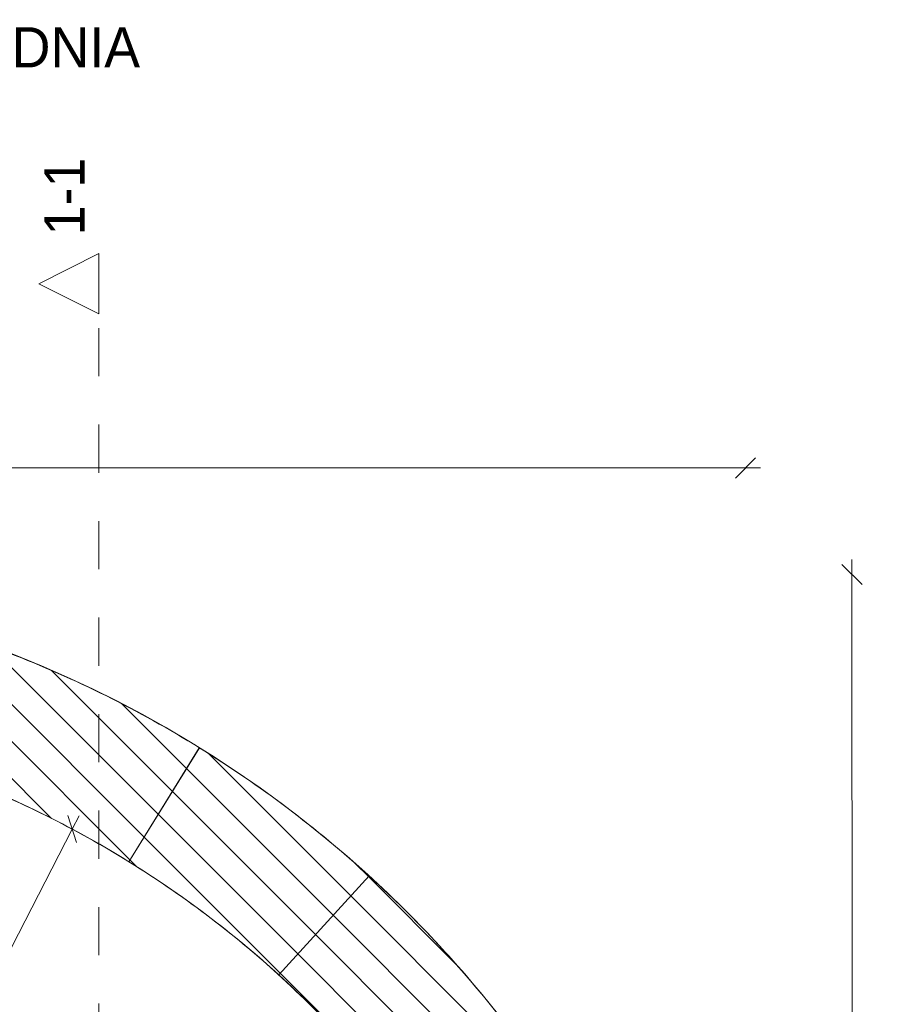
# Model space of a CAD drawing. Header units: millimetres. Extents: x 66905 to 78760, y -2855 to 13188.
# Tile 11 of 11: x 74483 to 77761, y 9505 to 13178. Entities that reach past the tile are written whole.
import ezdxf

# ---------------------------------------------------------------- set-up
doc = ezdxf.new("R2010")
doc.units = ezdxf.units.MM
doc.header["$MEASUREMENT"] = 0
doc.linetypes.add('Przerywana', pattern=[360, 180, -180])
doc.linetypes.add('Wipeout_Contour', pattern=[1000, 0, -1000])
for name, color, linetype, lineweight in [('0_Nr_pióra__1', 7, 'Continuous', 13), ('inw_schody zewnętrzne_Nr_pióra__1', 7, 'Continuous', 13), ('inw_wymiarowanie_Nr_pióra__1', 7, 'Continuous', 13), ('inw_ściany zewnętrzne_Nr_pióra__87', 7, 'Continuous', 13)]:
    doc.layers.add(name, color=color, linetype=linetype, lineweight=lineweight)
for name, color, linetype, lineweight, true_color in [('0_Nr_pióra__61', 7, 'Continuous', 13, 0x6a6a6a), ('inw_przekrój _Nr_pióra__101', 7, 'Continuous', 5, 0xb2b2b2), ('inw_przekrój _Nr_pióra__61', 7, 'Continuous', 13, 0x6a6a6a)]:
    doc.layers.add(name, color=color, linetype=linetype, lineweight=lineweight, true_color=true_color)
for name, color, linetype in [('inw_przekrój', 7, 'Continuous'), ('inw_schody zewnętrzne', 7, 'Continuous'), ('inw_wymiarowanie', 7, 'Continuous'), ('inw_ściany zewnętrzne', 7, 'Continuous')]:
    doc.layers.add(name, color=color, linetype=linetype)
doc.styles.add('STYL_AUTOMATYCZNY_1', font='txt')
doc.dimstyles.new('STYL_AUTOMATYCZNY__1', dxfattribs={"dimtxt": 112.5, "dimasz": 71.25, "dimexe": 0.18, "dimexo": 0.0625, "dimgap": 0.09, "dimtad": 1, "dimdec": 0, "dimlfac": 0.1, "dimzin": 0, "dimdsep": 46, "dimtxsty": 'STYL_AUTOMATYCZNY_1', "dimblk": 'ARROWHEAD_6', "dimblk1": 'ARROWHEAD_6', "dimblk2": 'ARROWHEAD_6', "dimcen": 0.09, "dimse1": 1, "dimse2": 1, "dimclrd": 7, "dimclre": 7, "dimclrt": 7, "dimadec": 1, "dimazin": 0, "dimtfac": 1, "dimtdec": 4, "dimtmove": 0, "dimatfit": 3, "dimfxl": 0, "dimtolj": 1, "dimtzin": 0, "dimarcsym": 0})
doc.dimstyles.new('STYL_AUTOMATYCZNY__2', dxfattribs={"dimtxt": 112.5, "dimasz": 71.25, "dimexe": 0.18, "dimexo": 0.0625, "dimgap": 0.09, "dimtad": 1, "dimtih": 1, "dimtoh": 1, "dimdec": 0, "dimlfac": 0.1, "dimzin": 0, "dimdsep": 46, "dimtxsty": 'STYL_AUTOMATYCZNY_1', "dimblk": 'ARROWHEAD_6', "dimblk1": 'ARROWHEAD_6', "dimblk2": 'ARROWHEAD_6', "dimcen": 0.09, "dimse1": 1, "dimse2": 1, "dimclrd": 7, "dimclre": 7, "dimclrt": 7, "dimadec": 1, "dimazin": 0, "dimtfac": 1, "dimtdec": 4, "dimtmove": 0, "dimatfit": 3, "dimfxl": 0, "dimtolj": 1, "dimtzin": 0, "dimarcsym": 0})
pattern_1 = [(135, (0, 0), (68.94291, 68.94291), [])]

# ---------------------------------------------------------------- blocks, each defined once
blk = doc.blocks.new('Ściana_9_4', base_point=(76690, 6805.8))
at = {"layer": 'inw_ściany zewnętrzne_Nr_pióra__87', "color": 7, "linetype": 'Continuous', "lineweight": 13}
for radius in [4300, 3800]:
    blk.add_arc((72890, 6805.8), radius, 0, 180, dxfattribs=at)
blk = doc.blocks.new('Ściana_13_4', base_point=(74889.9, 10037))
at = {"layer": 'inw_schody zewnętrzne', "linetype": 'Continuous', "lineweight": 0, "true_color": 0x000000}
h = blk.add_hatch(dxfattribs=at)
h.set_pattern_fill('Cegła_zwykła_0004', color=18, style=0, pattern_type=2)
h.set_pattern_definition(pattern_1)
h.paths.add_polyline_path([(75152.9, 10462.2, 0.046215), (74442.6, 10815.4), (74262.2, 10349.1, -0.046215), (74889.9, 10037)])
at = {"layer": 'inw_schody zewnętrzne_Nr_pióra__1', "color": 7, "linetype": 'Continuous', "lineweight": 13, "flags": 128}
for points in [[(74442.6, 10815.4), (74262.2, 10349.1)], [(75152.9, 10462.2), (74889.9, 10037)]]:
    blk.add_lwpolyline(points, dxfattribs=at)
at = {"layer": 'inw_schody zewnętrzne_Nr_pióra__1', "color": 7, "linetype": 'Continuous', "lineweight": 13}
for radius in [4300.1, 3800.1]:
    blk.add_arc((72891.2, 6804.9), radius, 58.2677, 68.8519, dxfattribs=at)
blk = doc.blocks.new('Ściana_14_4', base_point=(75449.5, 9614.7))
at = {"layer": 'inw_schody zewnętrzne', "linetype": 'Continuous', "lineweight": 0, "true_color": 0x000000}
h = blk.add_hatch(dxfattribs=at)
h.set_pattern_fill('Cegła_zwykła_0004', color=18, style=0, pattern_type=2)
h.set_pattern_definition(pattern_1)
h.paths.add_polyline_path([(75786.1, 9984.4, 0.046215), (75152.8, 10462), (74889.8, 10036.8, -0.046215), (75449.5, 9614.7)])
at = {"layer": 'inw_schody zewnętrzne_Nr_pióra__1', "color": 7, "linetype": 'Continuous', "lineweight": 13, "flags": 128}
for points in [[(75152.8, 10462), (74889.8, 10036.8)], [(75786.1, 9984.4), (75449.5, 9614.7)]]:
    blk.add_lwpolyline(points, dxfattribs=at)
at = {"layer": 'inw_schody zewnętrzne_Nr_pióra__1', "color": 7, "linetype": 'Continuous', "lineweight": 13}
for radius in [4300.1, 3800.1]:
    blk.add_arc((72891.1, 6804.7), radius, 47.6834, 58.2677, dxfattribs=at)
blk = doc.blocks.new('Ściana_15_4', base_point=(75921.9, 9096.7))
at = {"layer": 'inw_schody zewnętrzne', "linetype": 'Continuous', "lineweight": 0, "true_color": 0x000000}
h = blk.add_hatch(dxfattribs=at)
h.set_pattern_fill('Cegła_zwykła_0004', color=18, style=0, pattern_type=2)
h.set_pattern_definition(pattern_1)
h.paths.add_polyline_path([(76320.7, 9398.3, 0.046215), (75785.9, 9984.2), (75449.3, 9614.5, -0.046215), (75921.9, 9096.7)])
at = {"layer": 'inw_schody zewnętrzne_Nr_pióra__1', "color": 7, "linetype": 'Continuous', "lineweight": 13, "flags": 128}
for points in [[(75785.9, 9984.2), (75449.3, 9614.5)], [(76320.7, 9398.3), (75921.9, 9096.7)]]:
    blk.add_lwpolyline(points, dxfattribs=at)
at = {"layer": 'inw_schody zewnętrzne_Nr_pióra__1', "color": 7, "linetype": 'Continuous', "lineweight": 13}
for radius in [4300.1, 3800.1]:
    blk.add_arc((72890.9, 6804.5), radius, 37.0991, 47.6834, dxfattribs=at)
blk = doc.blocks.new('*D55')
at = {"layer": 'inw_wymiarowanie_Nr_pióra__1', "color": 7, "linetype": 'Continuous', "lineweight": 13}
for p, q in [((74694.7, 10108.2), (74662.2, 10209.2)), ((74678.5, 10158.7), (74704.2, 10208.7)), ((74177.6, 9184.3), (74678.5, 10158.7)), ((74161.4, 9234.8), (74193.8, 9133.8)), ((74151.8, 9134.3), (74177.6, 9184.3))]:
    blk.add_line(p, q, dxfattribs=at)
at = {"layer": 'inw_wymiarowanie_Nr_pióra__1', "color": 7, "lineweight": 13, "insert": (74347.7, 9564.5), "char_height": 112.5, "attachment_point": 7, "rotation": 62.7932, "style": 'STYL_AUTOMATYCZNY_1'}
blk.add_mtext('\\A1;{\\pql;\\fCentury Gothic|b0|i0|c238|p34;110}', dxfattribs=at)
blk = doc.blocks.new('ARROWHEAD_6')
at = {"color": 0, "linetype": 'Continuous', "lineweight": 0}
for p, q in [((0, 0), (-1, 0)), ((-0.5, -0.5), (0.5, 0.5))]:
    blk.add_line(p, q, dxfattribs=at)
blk = doc.blocks.new('*D82')
at = {"layer": 'inw_wymiarowanie_Nr_pióra__1', "color": 7, "linetype": 'Continuous', "lineweight": 13}
for p, q in [((68627.4, 11543.3), (68552.4, 11468.3)), ((77152.6, 11468.3), (77227.6, 11543.3)), ((68533.7, 11505.8), (68589.9, 11505.8)), ((68589.9, 11505.8), (77190.1, 11505.8)), ((77190.1, 11505.8), (77246.4, 11505.8))]:
    blk.add_line(p, q, dxfattribs=at)
at = {"layer": 'inw_wymiarowanie_Nr_pióra__1', "color": 7, "lineweight": 13, "insert": (72758.2, 11528.3), "char_height": 112.5, "attachment_point": 7, "style": 'STYL_AUTOMATYCZNY_1'}
blk.add_mtext('\\A1;{\\pql;\\fCentury Gothic|b0|i0|c238|p34;860}', dxfattribs=at)
blk = doc.blocks.new('*D83')
at = {"layer": 'inw_wymiarowanie_Nr_pióra__1', "color": 7, "linetype": 'Continuous', "lineweight": 13}
for p, q in [((77625.2, 11071.3), (77550.1, 11146.2)), ((77587.6, 11165), (77587.6, 11108.8)), ((77587.6, 11108.8), (77593.1, 2508.5)), ((77555.5, 2546), (77630.6, 2471)), ((77593.1, 2508.5), (77593.1, 2452.3))]:
    blk.add_line(p, q, dxfattribs=at)
at = {"layer": 'inw_wymiarowanie_Nr_pióra__1', "color": 7, "lineweight": 13, "insert": (77612.8, 6940.5), "char_height": 112.5, "attachment_point": 7, "rotation": 270.0362, "style": 'STYL_AUTOMATYCZNY_1'}
blk.add_mtext('\\A1;{\\pql;\\fCentury Gothic|b0|i0|c238|p34;860}', dxfattribs=at)
blk = doc.blocks.new('Elewacja_3_4', base_point=(78651.4, 13188.1))
at = {"layer": '0_Nr_pióra__61', "color": 251, "lineweight": 13, "true_color": 0x6a6a6a, "insert": (74931.7, 12998.2), "char_height": 150, "attachment_point": 9, "style": 'STYL_AUTOMATYCZNY_1'}
blk.add_mtext('\\A1;{\\pqr;\\pt0;\\fCentury Gothic|b0|i0|c238|p34;ELEWACJA POŁUDNIOWO-ZACHODNIA}', dxfattribs=at)
blk = doc.blocks.new('Płaszczyzna odcinająca_1_4', base_point=(74778.4, 1295.5))
at = {"layer": 'inw_przekrój _Nr_pióra__101', "color": 253, "linetype": 'Przerywana', "lineweight": 5, "true_color": 0xb2b2b2}
blk.add_line((74778.4, 1408), (74778.4, 12080.9), dxfattribs=at)
at = {"layer": 'inw_przekrój _Nr_pióra__61', "color": 251, "lineweight": 13, "true_color": 0x6a6a6a, "insert": (74724.5, 12373.4), "char_height": 150, "attachment_point": 7, "rotation": 90, "style": 'STYL_AUTOMATYCZNY_1'}
blk.add_mtext('\\A1;{\\pql;\\pt0;\\fCentury Gothic|b0|i0|c238|p34;1-1}', dxfattribs=at)
at = {"color": 254, "linetype": 'Wipeout_Contour', "lineweight": 0, "ltscale": 227075.572009}
blk.add_wipeout([(74778.4, 12305.9), (74553.4, 12193.4), (74778.4, 12080.9)], dxfattribs=at).dxf.layer = 'inw_przekrój'
at = {"layer": 'inw_przekrój _Nr_pióra__61', "color": 251, "linetype": 'Continuous', "lineweight": 13, "true_color": 0x6a6a6a, "flags": 128}
blk.add_lwpolyline([(74778.4, 12305.9), (74778.4, 12080.9), (74553.4, 12193.4)], close=True, dxfattribs=at)

msp = doc.modelspace()

# ---------------------------------------------------------------- linework, layer by layer
at = {"layer": '0_Nr_pióra__1', "color": 7, "linetype": 'Continuous', "lineweight": 13}
msp.add_circle((72890, 6805.8), 3800, dxfattribs=at)

# ---------------------------------------------------------------- block references
at = {"color": 151, "lineweight": 13, "true_color": 0x80c2ff}
msp.add_blockref('Elewacja_3_4', (78651.4, 13188.1), dxfattribs=at)
at = {"layer": 'inw_schody zewnętrzne', "color": 7, "lineweight": 40}
for name, p in [('Ściana_13_4', (74889.9, 10037)), ('Ściana_14_4', (75449.5, 9614.7)), ('Ściana_15_4', (75921.9, 9096.7))]:
    msp.add_blockref(name, p, dxfattribs=at)
at = {"layer": 'inw_ściany zewnętrzne', "color": 7, "lineweight": 40}
msp.add_blockref('Ściana_9_4', (76690, 6805.8), dxfattribs=at)

# ---------------------------------------------------------------- dimensions: what is measured, and where the dimension line sits
at = {"layer": 'inw_wymiarowanie', "color": 7, "linetype": 'Continuous', "lineweight": 13}
dim = msp.add_linear_dim(base=(77190.1, 11505.8), p1=(68589.9, 6545.6), p2=(77190.1, 6556.1), dimstyle='STYL_AUTOMATYCZNY__2', dxfattribs=at)
dim.commit()
dim.dimension.update_dxf_attribs({"geometry": '*D82', "text_midpoint": (72886.8, 11584.5), "dimtype": 160})
for base, p1, p2, angle, picture, middle, turn in [((77593.1, 2508.5), (72889.8, 11105.8), (72895.3, 2505.5), 270.0362, '*D83', (77669.1, 6811.9), 270.0362), ((74678.5, 10158.7), (74177.6, 9184.3), (74672.2, 10161.9), 62.7932, '*D55', (74356.5, 9704.7), 62.7932)]:
    dim = msp.add_linear_dim(base=base, p1=p1, p2=p2, angle=angle, dimstyle='STYL_AUTOMATYCZNY__1', dxfattribs=at)
    dim.commit()
    dim.dimension.update_dxf_attribs({"geometry": picture, "text_midpoint": middle, "dimtype": 160, "text_rotation": turn})

# ---------------------------------------------------------------- next in the draw order: block references
at = {"layer": 'inw_przekrój', "color": 253, "lineweight": 5, "true_color": 0xb2b2b2}
msp.add_blockref('Płaszczyzna odcinająca_1_4', (74778.4, 1295.5), dxfattribs=at)

doc.saveas('drawing.dxf')
